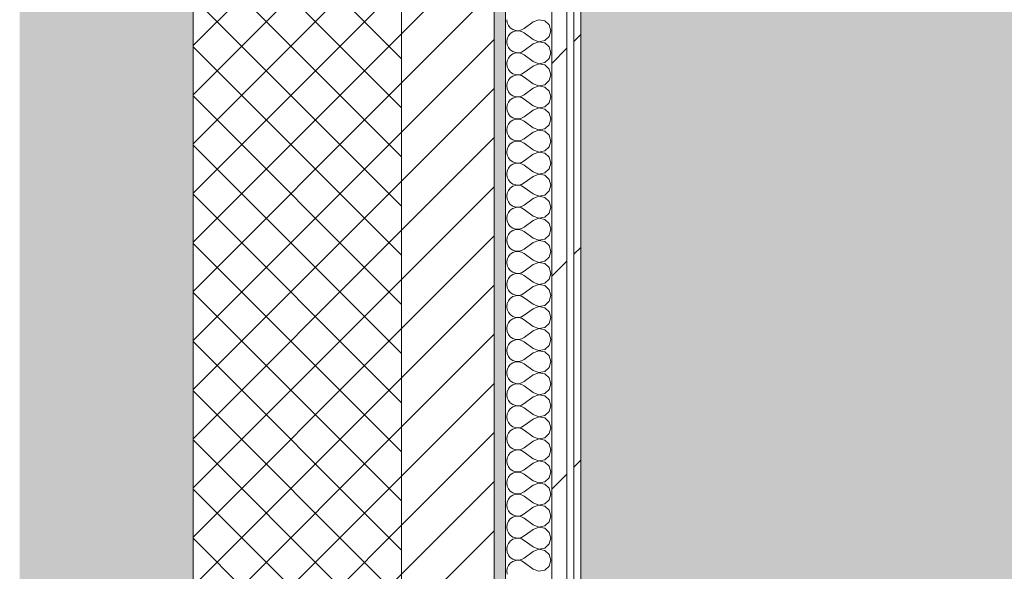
# Model space of a CAD drawing. Header units: millimetres. Extents: x -40968 to 13979, y -19284 to 4746.
# Tile 208 of 256: x -2101 to -1250, y -8514 to -8038. Entities that reach past the tile are written whole.
import ezdxf

# ---------------------------------------------------------------- set-up
doc = ezdxf.new("R2010")
doc.units = ezdxf.units.MM
doc.header["$MEASUREMENT"] = 0
doc.linetypes.add('Wipeout_Contour', pattern=[1000, 0, -1000])
for name, color, linetype in [('12_FAÇ_Façana', 7, 'Continuous'), ('Nuevo_08_E_Envans secs', 7, 'Continuous'), ('Nuevo_14_PAV_Soft Light Grey 0554', 7, 'Continuous')]:
    doc.layers.add(name, color=color, linetype=linetype)
for name, color, linetype, lineweight, true_color in [('12_FAÇ_Façana_Pluma_Nº__102', 7, 'Continuous', 5, 0xcccccc), ('12_FAÇ_Façana_Pluma_Nº__174', 7, 'Continuous', 13, 0xe4ad2c), ('12_FAÇ_Façana_Pluma_Nº__176', 7, 'Continuous', 15, 0x93a0c6), ('Nuevo_08_E_Envans secs_Pluma_Nº__102', 7, 'Continuous', 5, 0xcccccc), ('Nuevo_08_E_Envans secs_Pluma_Nº__171', 171, 'Continuous', 13, 0xaaaaff), ('Nuevo_08_E_Envans secs_Pluma_Nº__177', 7, 'Continuous', 15, 0xf7e046), ('Nuevo_14_PAV_Soft Light Grey 0554_Pluma_Nº__245', 7, 'Continuous', 13, 0xe8e8e8)]:
    doc.layers.add(name, color=color, linetype=linetype, lineweight=lineweight, true_color=true_color)
for name, color, linetype, lineweight in [('12_FAÇ_Façana_Pluma_Nº__2', 8, 'Continuous', 5), ('12_FAÇ_Façana_Pluma_Nº__7', 7, 'Continuous', 5), ('Nuevo_08_E_Envans secs_Pluma_Nº__1', 7, 'Continuous', 5)]:
    doc.layers.add(name, color=color, linetype=linetype, lineweight=lineweight)
pattern_1 = [(45, (0, 0), (-183.848, 183.848), [195, -65]), (45, (7e-14, 183.85), (-183.848, 183.848), [195, -65])]

# ---------------------------------------------------------------- blocks, each defined once
blk = doc.blocks.new('Forjado_1_1', base_point=(-23046.79, -1194.06))
at = {"layer": 'Nuevo_14_PAV_Soft Light Grey 0554_Pluma_Nº__245', "linetype": 'Continuous', "lineweight": 0, "true_color": 0xe8e8e8}
h = blk.add_hatch(color=254, dxfattribs=at)
h.paths.add_polyline_path([(-23046.79, -1194.06), (-1631.11, -1193.63), (-1631.11, -6938.97), (-1556.11, -6938.97), (-1556.11, -7503.98), (-1616.26, -7503.98), (-1616.05, -11935.98), (-1564.89, -11935.98), (-1564.89, -12491.98), (-2024.11, -12491.98), (-2024.11, -12338.98), (-6997.39, -12338.98), (-6997.39, -12391.98), (-3637.68, -12391.98), (-3638.94, -13690.72), (-3644.87, -17130.96), (428.17, -17130.98), (428.89, -16788.98), (778.89, -16788.98), (778.35, -17142.97), (2622.91, -17145.82), (2623.01, -17079.79), (3389.91, -17080.98), (3389.61, -17276.98), (5489.84, -17280.21), (5489.84, -17141.49), (5763.89, -17141.49), (5763.89, -16738.98), (6378.89, -16738.98), (6378.89, -12488.98), (5778.89, -12488.98), (5779.74, -11938.87), (6782.11, -11938.85), (6782.11, -9207.42), (6082.11, -9207.42), (6016.11, -7504.98), (6016.11, -9073.42), (2073.42, -9073.42), (2073.42, -5267.32), (5998.89, -5267.32), (5998.89, -1708.98), (5884.89, -967.98), (7332.11, -967.98), (7332.11, 1999.55), (-28277.4, 1999.55), (-23028.39, 1969.01)])
h.paths.add_polyline_path([(492.89, -5267.32), (1951.42, -5267.32), (1951.42, -9073.42), (492.89, -9073.42)], flags=0)
at = {"layer": 'Nuevo_14_PAV_Soft Light Grey 0554_Pluma_Nº__245', "color": 254, "linetype": 'Continuous', "lineweight": 13, "true_color": 0xe8e8e8, "flags": 128}
blk.add_lwpolyline([(428.17, -17130.98), (-3644.87, -17130.96), (-3638.94, -13690.72), (-3637.68, -12391.98), (-6997.39, -12391.98), (-6997.39, -12338.98), (-2024.11, -12338.98), (-2024.11, -12491.98), (-1564.89, -12491.98), (-1564.89, -11935.98), (-1616.05, -11935.98), (-1616.26, -7503.98), (-1556.11, -7503.98), (-1556.11, -6938.97), (-1631.11, -6938.97), (-1631.11, -1193.63), (-23046.79, -1194.06)], dxfattribs=at)
blk = doc.blocks.new('Muro_1_1', base_point=(-1681.11, -1193.98))
at = {"layer": '12_FAÇ_Façana_Pluma_Nº__102', "linetype": 'Continuous', "lineweight": 0, "true_color": 0xe5e5e5}
blk.add_hatch(color=254, dxfattribs=at).paths.add_polyline_path([(-2101.11, -10658.98), (-1951.11, -10658.98), (-1951.11, -7438.98), (-1971.11, -7438.98), (-1971.11, -6988.97), (-1951.11, -6988.97), (-1951.11, -1638.98), (-2101.11, -1638.98)])
at = {"layer": '12_FAÇ_Façana_Pluma_Nº__174', "linetype": 'Continuous', "lineweight": 13, "true_color": 0xe4ad2c}
h = blk.add_hatch(dxfattribs=at)
h.set_pattern_fill('SATE_Aislamiento_0001', color=42, style=0, pattern_type=2)
h.set_pattern_definition([(45, (0, 0), (-21.2132, 21.2132), []), (135, (0, 0), (21.2132, 21.2132), [])])
h.paths.add_polyline_path([(-1951.11, -7438.98), (-1951.11, -10658.98), (-1771.11, -10658.98), (-1771.11, -7438.98)])
at = {"layer": '12_FAÇ_Façana_Pluma_Nº__176', "linetype": 'Continuous', "lineweight": 0, "true_color": 0x495063}
blk.add_hatch(color=251, dxfattribs=at).paths.add_polyline_path([(-1691.11, -7438.98), (-1691.11, -10658.98), (-1681.11, -10658.98), (-1681.11, -7438.98)])
at = {"layer": '12_FAÇ_Façana_Pluma_Nº__2', "linetype": 'Continuous', "lineweight": 5}
h = blk.add_hatch(dxfattribs=at)
h.set_pattern_fill('Ceramic_0001', color=8, style=0, pattern_type=2)
h.set_pattern_definition([(45, (0, 0), (-21.2132, 21.2132), [])])
h.paths.add_polyline_path([(-1771.11, -7438.98), (-1771.11, -10658.98), (-1691.11, -10658.98), (-1691.11, -7438.98)])
at = {"layer": '12_FAÇ_Façana_Pluma_Nº__7', "color": 7, "linetype": 'Continuous', "lineweight": 5}
for p, q in [((-1951.11, -7438.98), (-1951.11, -10658.98)), ((-1771.11, -10658.98), (-1771.11, -7438.98)), ((-1691.11, -10658.98), (-1691.11, -7438.98))]:
    blk.add_line(p, q, dxfattribs=at)
at = {"layer": '12_FAÇ_Façana_Pluma_Nº__7', "color": 7, "linetype": 'Continuous', "lineweight": 5, "flags": 128}
blk.add_lwpolyline([(-1681.11, -10658.98), (-1681.11, -7438.98)], dxfattribs=at)
blk = doc.blocks.new('*X363')
at = {"layer": 'Nuevo_08_E_Envans secs_Pluma_Nº__102', "color": 254, "linetype": 'Continuous', "lineweight": 5, "true_color": 0xcccccc}
for p, q in [((-1680.16, -8038.1), (-1679.79, -8040.7)), ((-1679.79, -8040.7), (-1678.73, -8043.1)), ((-1657.3, -8040), (-1664.92, -8045.71)), ((-1652.44, -8038.13), (-1657.3, -8040)), ((-1647.33, -8039.1), (-1652.44, -8038.13)), ((-1643.48, -8042.61), (-1647.33, -8039.1)), ((-1642.06, -8047.62), (-1643.48, -8042.61)), ((-1678.73, -8043.1), (-1677.06, -8045.13)), ((-1677.06, -8050.11), (-1678.73, -8052.14)), ((-1677.06, -8045.13), (-1674.89, -8046.61)), ((-1674.89, -8048.62), (-1677.06, -8050.11)), ((-1674.89, -8046.61), (-1672.4, -8047.45)), ((-1672.4, -8047.78), (-1674.89, -8048.62)), ((-1672.4, -8047.45), (-1669.78, -8047.58)), ((-1669.78, -8047.66), (-1672.4, -8047.78)), ((-1669.78, -8047.58), (-1667.22, -8046.99)), ((-1667.22, -8048.25), (-1669.78, -8047.66)), ((-1667.22, -8046.99), (-1664.92, -8045.71)), ((-1664.92, -8049.52), (-1667.22, -8048.25)), ((-1657.3, -8055.24), (-1664.92, -8049.52)), ((-1643.48, -8052.63), (-1642.06, -8047.62)), ((-1679.79, -8054.54), (-1680.16, -8057.14)), ((-1680.16, -8057.14), (-1679.79, -8059.75)), ((-1678.73, -8052.14), (-1679.79, -8054.54)), ((-1657.3, -8059.05), (-1664.92, -8064.76)), ((-1657.3, -8055.24), (-1652.44, -8057.1)), ((-1652.44, -8057.18), (-1657.3, -8059.05)), ((-1652.44, -8057.1), (-1647.33, -8056.14)), ((-1647.33, -8058.15), (-1652.44, -8057.18)), ((-1647.33, -8056.14), (-1643.48, -8052.63)), ((-1643.48, -8061.66), (-1647.33, -8058.15)), ((-1679.79, -8059.75), (-1678.73, -8062.15)), ((-1678.73, -8062.15), (-1677.06, -8064.17)), ((-1677.06, -8064.17), (-1674.89, -8065.66)), ((-1674.89, -8067.67), (-1677.06, -8069.16)), ((-1674.89, -8065.66), (-1672.4, -8066.5)), ((-1672.4, -8066.83), (-1674.89, -8067.67)), ((-1672.4, -8066.5), (-1669.78, -8066.63)), ((-1669.78, -8066.71), (-1672.4, -8066.83)), ((-1669.78, -8066.63), (-1667.22, -8066.03)), ((-1667.22, -8067.3), (-1669.78, -8066.71)), ((-1667.22, -8066.03), (-1664.92, -8064.76)), ((-1664.92, -8068.57), (-1667.22, -8067.3)), ((-1642.06, -8066.67), (-1643.48, -8061.66)), ((-1643.48, -8071.67), (-1642.06, -8066.67)), ((-1679.79, -8073.59), (-1680.16, -8076.19)), ((-1680.16, -8076.19), (-1679.79, -8078.79)), ((-1678.73, -8071.18), (-1679.79, -8073.59)), ((-1677.06, -8069.16), (-1678.73, -8071.18)), ((-1657.3, -8074.29), (-1664.92, -8068.57)), ((-1657.3, -8074.29), (-1652.44, -8076.15)), ((-1652.44, -8076.23), (-1657.3, -8078.1)), ((-1652.44, -8076.15), (-1647.33, -8075.19)), ((-1647.33, -8077.2), (-1652.44, -8076.23)), ((-1647.33, -8075.19), (-1643.48, -8071.67)), ((-1679.79, -8078.79), (-1678.73, -8081.2)), ((-1678.73, -8081.2), (-1677.06, -8083.22)), ((-1677.06, -8083.22), (-1674.89, -8084.71)), ((-1674.89, -8084.71), (-1672.4, -8085.55)), ((-1669.78, -8085.68), (-1667.22, -8085.08)), ((-1667.22, -8085.08), (-1664.92, -8083.81)), ((-1657.3, -8078.1), (-1664.92, -8083.81)), ((-1643.48, -8080.71), (-1647.33, -8077.2)), ((-1642.06, -8085.71), (-1643.48, -8080.71)), ((-1679.79, -8092.64), (-1680.16, -8095.24)), ((-1678.73, -8090.23), (-1679.79, -8092.64)), ((-1677.06, -8088.21), (-1678.73, -8090.23)), ((-1674.89, -8086.72), (-1677.06, -8088.21)), ((-1672.4, -8085.88), (-1674.89, -8086.72)), ((-1672.4, -8085.55), (-1669.78, -8085.68)), ((-1669.78, -8085.75), (-1672.4, -8085.88)), ((-1667.22, -8086.35), (-1669.78, -8085.75)), ((-1664.92, -8087.62), (-1667.22, -8086.35)), ((-1657.3, -8093.33), (-1664.92, -8087.62)), ((-1657.3, -8093.33), (-1652.44, -8095.2)), ((-1647.33, -8094.23), (-1643.48, -8090.72)), ((-1643.48, -8090.72), (-1642.06, -8085.71)), ((-1680.16, -8095.24), (-1679.79, -8097.84)), ((-1679.79, -8097.84), (-1678.73, -8100.25)), ((-1678.73, -8100.25), (-1677.06, -8102.27)), ((-1657.3, -8097.14), (-1664.92, -8102.86)), ((-1652.44, -8095.28), (-1657.3, -8097.14)), ((-1652.44, -8095.2), (-1647.33, -8094.23)), ((-1647.33, -8096.24), (-1652.44, -8095.28)), ((-1643.48, -8099.75), (-1647.33, -8096.24)), ((-1642.06, -8104.76), (-1643.48, -8099.75)), ((-1678.73, -8109.28), (-1679.79, -8111.68)), ((-1677.06, -8107.26), (-1678.73, -8109.28)), ((-1677.06, -8102.27), (-1674.89, -8103.76)), ((-1674.89, -8105.77), (-1677.06, -8107.26)), ((-1674.89, -8103.76), (-1672.4, -8104.6)), ((-1672.4, -8104.93), (-1674.89, -8105.77)), ((-1672.4, -8104.6), (-1669.78, -8104.72)), ((-1669.78, -8104.8), (-1672.4, -8104.93)), ((-1669.78, -8104.72), (-1667.22, -8104.13)), ((-1667.22, -8105.4), (-1669.78, -8104.8)), ((-1667.22, -8104.13), (-1664.92, -8102.86)), ((-1664.92, -8106.67), (-1667.22, -8105.4)), ((-1657.3, -8112.38), (-1664.92, -8106.67)), ((-1647.33, -8113.28), (-1643.48, -8109.77)), ((-1643.48, -8109.77), (-1642.06, -8104.76)), ((-1679.79, -8111.68), (-1680.16, -8114.29)), ((-1680.16, -8114.29), (-1679.79, -8116.89)), ((-1679.79, -8116.89), (-1678.73, -8119.29)), ((-1657.3, -8116.19), (-1664.92, -8121.9)), ((-1657.3, -8112.38), (-1652.44, -8114.25)), ((-1652.44, -8114.32), (-1657.3, -8116.19)), ((-1652.44, -8114.25), (-1647.33, -8113.28)), ((-1647.33, -8115.29), (-1652.44, -8114.32)), ((-1643.48, -8118.8), (-1647.33, -8115.29)), ((-1642.06, -8123.81), (-1643.48, -8118.8)), ((-1678.73, -8119.29), (-1677.06, -8121.32)), ((-1677.06, -8126.3), (-1678.73, -8128.33)), ((-1677.06, -8121.32), (-1674.89, -8122.8)), ((-1674.89, -8124.81), (-1677.06, -8126.3)), ((-1674.89, -8122.8), (-1672.4, -8123.64)), ((-1672.4, -8123.98), (-1674.89, -8124.81)), ((-1672.4, -8123.64), (-1669.78, -8123.77)), ((-1669.78, -8123.85), (-1672.4, -8123.98)), ((-1669.78, -8123.77), (-1667.22, -8123.18)), ((-1667.22, -8124.44), (-1669.78, -8123.85)), ((-1667.22, -8123.18), (-1664.92, -8121.9)), ((-1664.92, -8125.71), (-1667.22, -8124.44)), ((-1657.3, -8131.43), (-1664.92, -8125.71)), ((-1643.48, -8128.82), (-1642.06, -8123.81)), ((-1679.79, -8130.73), (-1680.16, -8133.33)), ((-1680.16, -8133.33), (-1679.79, -8135.94)), ((-1678.73, -8128.33), (-1679.79, -8130.73)), ((-1679.79, -8135.94), (-1678.73, -8138.34)), ((-1657.3, -8135.24), (-1664.92, -8140.95)), ((-1657.3, -8131.43), (-1652.44, -8133.29)), ((-1652.44, -8133.37), (-1657.3, -8135.24)), ((-1652.44, -8133.29), (-1647.33, -8132.33)), ((-1647.33, -8134.34), (-1652.44, -8133.37)), ((-1647.33, -8132.33), (-1643.48, -8128.82)), ((-1643.48, -8137.85), (-1647.33, -8134.34)), ((-1678.73, -8138.34), (-1677.06, -8140.36)), ((-1677.06, -8140.36), (-1674.89, -8141.85)), ((-1674.89, -8143.86), (-1677.06, -8145.35)), ((-1674.89, -8141.85), (-1672.4, -8142.69)), ((-1672.4, -8143.02), (-1674.89, -8143.86)), ((-1672.4, -8142.69), (-1669.78, -8142.82)), ((-1669.78, -8142.9), (-1672.4, -8143.02)), ((-1669.78, -8142.82), (-1667.22, -8142.22)), ((-1667.22, -8143.49), (-1669.78, -8142.9)), ((-1667.22, -8142.22), (-1664.92, -8140.95)), ((-1664.92, -8144.76), (-1667.22, -8143.49)), ((-1657.3, -8150.48), (-1664.92, -8144.76)), ((-1642.06, -8142.86), (-1643.48, -8137.85)), ((-1643.48, -8147.86), (-1642.06, -8142.86)), ((-1679.79, -8149.78), (-1680.16, -8152.38)), ((-1680.16, -8152.38), (-1679.79, -8154.98)), ((-1678.73, -8147.37), (-1679.79, -8149.78)), ((-1677.06, -8145.35), (-1678.73, -8147.37)), ((-1657.3, -8150.48), (-1652.44, -8152.34)), ((-1652.44, -8152.42), (-1657.3, -8154.29)), ((-1652.44, -8152.34), (-1647.33, -8151.38)), ((-1647.33, -8153.39), (-1652.44, -8152.42)), ((-1647.33, -8151.38), (-1643.48, -8147.86)), ((-1679.79, -8154.98), (-1678.73, -8157.39)), ((-1678.73, -8157.39), (-1677.06, -8159.41)), ((-1677.06, -8159.41), (-1674.89, -8160.9)), ((-1674.89, -8160.9), (-1672.4, -8161.74)), ((-1672.4, -8161.74), (-1669.78, -8161.87)), ((-1669.78, -8161.87), (-1667.22, -8161.27)), ((-1667.22, -8161.27), (-1664.92, -8160)), ((-1657.3, -8154.29), (-1664.92, -8160)), ((-1643.48, -8156.9), (-1647.33, -8153.39)), ((-1642.06, -8161.9), (-1643.48, -8156.9)), ((-1679.79, -8168.83), (-1680.16, -8171.43)), ((-1678.73, -8166.42), (-1679.79, -8168.83)), ((-1677.06, -8164.4), (-1678.73, -8166.42)), ((-1674.89, -8162.91), (-1677.06, -8164.4)), ((-1672.4, -8162.07), (-1674.89, -8162.91)), ((-1669.78, -8161.94), (-1672.4, -8162.07)), ((-1667.22, -8162.54), (-1669.78, -8161.94)), ((-1664.92, -8163.81), (-1667.22, -8162.54)), ((-1657.3, -8169.52), (-1664.92, -8163.81)), ((-1657.3, -8169.52), (-1652.44, -8171.39)), ((-1647.33, -8170.42), (-1643.48, -8166.91)), ((-1643.48, -8166.91), (-1642.06, -8161.9)), ((-1680.16, -8171.43), (-1679.79, -8174.03)), ((-1679.79, -8174.03), (-1678.73, -8176.44)), ((-1678.73, -8176.44), (-1677.06, -8178.46)), ((-1677.06, -8178.46), (-1674.89, -8179.95)), ((-1657.3, -8173.33), (-1664.92, -8179.05)), ((-1652.44, -8171.47), (-1657.3, -8173.33)), ((-1652.44, -8171.39), (-1647.33, -8170.42)), ((-1647.33, -8172.43), (-1652.44, -8171.47)), ((-1643.48, -8175.95), (-1647.33, -8172.43)), ((-1642.06, -8180.95), (-1643.48, -8175.95)), ((-1678.73, -8185.47), (-1679.79, -8187.87)), ((-1677.06, -8183.45), (-1678.73, -8185.47)), ((-1674.89, -8181.96), (-1677.06, -8183.45)), ((-1674.89, -8179.95), (-1672.4, -8180.79)), ((-1672.4, -8181.12), (-1674.89, -8181.96)), ((-1672.4, -8180.79), (-1669.78, -8180.91)), ((-1669.78, -8180.99), (-1672.4, -8181.12)), ((-1669.78, -8180.91), (-1667.22, -8180.32)), ((-1667.22, -8181.59), (-1669.78, -8180.99)), ((-1667.22, -8180.32), (-1664.92, -8179.05)), ((-1664.92, -8182.86), (-1667.22, -8181.59)), ((-1657.3, -8188.57), (-1664.92, -8182.86)), ((-1647.33, -8189.47), (-1643.48, -8185.96)), ((-1643.48, -8185.96), (-1642.06, -8180.95)), ((-1679.79, -8187.87), (-1680.16, -8190.48)), ((-1680.16, -8190.48), (-1679.79, -8193.08)), ((-1679.79, -8193.08), (-1678.73, -8195.48)), ((-1678.73, -8195.48), (-1677.06, -8197.51)), ((-1657.3, -8192.38), (-1664.92, -8198.1)), ((-1657.3, -8188.57), (-1652.44, -8190.44)), ((-1652.44, -8190.51), (-1657.3, -8192.38)), ((-1652.44, -8190.44), (-1647.33, -8189.47)), ((-1647.33, -8191.48), (-1652.44, -8190.51)), ((-1643.48, -8194.99), (-1647.33, -8191.48)), ((-1642.06, -8200), (-1643.48, -8194.99)), ((-1677.06, -8202.49), (-1678.73, -8204.52)), ((-1677.06, -8197.51), (-1674.89, -8198.99)), ((-1674.89, -8201.01), (-1677.06, -8202.49)), ((-1674.89, -8198.99), (-1672.4, -8199.83)), ((-1672.4, -8200.17), (-1674.89, -8201.01)), ((-1672.4, -8199.83), (-1669.78, -8199.96)), ((-1669.78, -8200.04), (-1672.4, -8200.17)), ((-1669.78, -8199.96), (-1667.22, -8199.37)), ((-1667.22, -8200.63), (-1669.78, -8200.04)), ((-1667.22, -8199.37), (-1664.92, -8198.1)), ((-1664.92, -8201.9), (-1667.22, -8200.63)), ((-1657.3, -8207.62), (-1664.92, -8201.9)), ((-1643.48, -8205.01), (-1642.06, -8200)), ((-1679.79, -8206.92), (-1680.16, -8209.52)), ((-1680.16, -8209.52), (-1679.79, -8212.13)), ((-1678.73, -8204.52), (-1679.79, -8206.92)), ((-1679.79, -8212.13), (-1678.73, -8214.53)), ((-1657.3, -8211.43), (-1664.92, -8217.14)), ((-1657.3, -8207.62), (-1652.44, -8209.49)), ((-1652.44, -8209.56), (-1657.3, -8211.43)), ((-1652.44, -8209.49), (-1647.33, -8208.52)), ((-1647.33, -8210.53), (-1652.44, -8209.56)), ((-1647.33, -8208.52), (-1643.48, -8205.01)), ((-1643.48, -8214.04), (-1647.33, -8210.53)), ((-1678.73, -8214.53), (-1677.06, -8216.55)), ((-1677.06, -8216.55), (-1674.89, -8218.04)), ((-1674.89, -8220.05), (-1677.06, -8221.54)), ((-1674.89, -8218.04), (-1672.4, -8218.88)), ((-1672.4, -8219.21), (-1674.89, -8220.05)), ((-1672.4, -8218.88), (-1669.78, -8219.01)), ((-1669.78, -8219.09), (-1672.4, -8219.21)), ((-1669.78, -8219.01), (-1667.22, -8218.41)), ((-1667.22, -8219.68), (-1669.78, -8219.09)), ((-1667.22, -8218.41), (-1664.92, -8217.14)), ((-1664.92, -8220.95), (-1667.22, -8219.68)), ((-1657.3, -8226.67), (-1664.92, -8220.95)), ((-1642.06, -8219.05), (-1643.48, -8214.04)), ((-1643.48, -8224.05), (-1642.06, -8219.05)), ((-1679.79, -8225.97), (-1680.16, -8228.57)), ((-1680.16, -8228.57), (-1679.79, -8231.17)), ((-1678.73, -8223.56), (-1679.79, -8225.97)), ((-1677.06, -8221.54), (-1678.73, -8223.56)), ((-1657.3, -8226.67), (-1652.44, -8228.53)), ((-1652.44, -8228.61), (-1657.3, -8230.48)), ((-1652.44, -8228.53), (-1647.33, -8227.57)), ((-1647.33, -8229.58), (-1652.44, -8228.61)), ((-1647.33, -8227.57), (-1643.48, -8224.05)), ((-1643.48, -8233.09), (-1647.33, -8229.58)), ((-1679.79, -8231.17), (-1678.73, -8233.58)), ((-1678.73, -8233.58), (-1677.06, -8235.6)), ((-1677.06, -8235.6), (-1674.89, -8237.09)), ((-1674.89, -8237.09), (-1672.4, -8237.93)), ((-1672.4, -8238.26), (-1674.89, -8239.1)), ((-1672.4, -8237.93), (-1669.78, -8238.06)), ((-1669.78, -8238.13), (-1672.4, -8238.26)), ((-1669.78, -8238.06), (-1667.22, -8237.46)), ((-1667.22, -8238.73), (-1669.78, -8238.13)), ((-1667.22, -8237.46), (-1664.92, -8236.19)), ((-1657.3, -8230.48), (-1664.92, -8236.19)), ((-1642.06, -8238.1), (-1643.48, -8233.09)), ((-1643.48, -8243.1), (-1642.06, -8238.1)), ((-1679.79, -8245.02), (-1680.16, -8247.62)), ((-1678.73, -8242.61), (-1679.79, -8245.02)), ((-1677.06, -8240.59), (-1678.73, -8242.61)), ((-1674.89, -8239.1), (-1677.06, -8240.59)), ((-1664.92, -8240), (-1667.22, -8238.73)), ((-1657.3, -8245.71), (-1664.92, -8240)), ((-1657.3, -8245.71), (-1652.44, -8247.58)), ((-1652.44, -8247.58), (-1647.33, -8246.61)), ((-1647.33, -8246.61), (-1643.48, -8243.1)), ((-1680.16, -8247.62), (-1679.79, -8250.22)), ((-1679.79, -8250.22), (-1678.73, -8252.63)), ((-1678.73, -8252.63), (-1677.06, -8254.65)), ((-1677.06, -8254.65), (-1674.89, -8256.14)), ((-1667.22, -8256.51), (-1664.92, -8255.24)), ((-1657.3, -8249.52), (-1664.92, -8255.24)), ((-1652.44, -8247.66), (-1657.3, -8249.52)), ((-1647.33, -8248.62), (-1652.44, -8247.66)), ((-1643.48, -8252.14), (-1647.33, -8248.62)), ((-1642.06, -8257.14), (-1643.48, -8252.14)), ((-1678.73, -8261.66), (-1679.79, -8264.06)), ((-1677.06, -8259.64), (-1678.73, -8261.66)), ((-1674.89, -8258.15), (-1677.06, -8259.64)), ((-1674.89, -8256.14), (-1672.4, -8256.98)), ((-1672.4, -8257.31), (-1674.89, -8258.15)), ((-1672.4, -8256.98), (-1669.78, -8257.1)), ((-1669.78, -8257.18), (-1672.4, -8257.31)), ((-1669.78, -8257.1), (-1667.22, -8256.51)), ((-1667.22, -8257.78), (-1669.78, -8257.18)), ((-1664.92, -8259.05), (-1667.22, -8257.78)), ((-1657.3, -8264.76), (-1664.92, -8259.05)), ((-1647.33, -8265.66), (-1643.48, -8262.15)), ((-1643.48, -8262.15), (-1642.06, -8257.14)), ((-1679.79, -8264.06), (-1680.16, -8266.67)), ((-1680.16, -8266.67), (-1679.79, -8269.27)), ((-1679.79, -8269.27), (-1678.73, -8271.67)), ((-1678.73, -8271.67), (-1677.06, -8273.7)), ((-1657.3, -8268.57), (-1664.92, -8274.29)), ((-1657.3, -8264.76), (-1652.44, -8266.63)), ((-1652.44, -8266.71), (-1657.3, -8268.57)), ((-1652.44, -8266.63), (-1647.33, -8265.66)), ((-1647.33, -8267.67), (-1652.44, -8266.71)), ((-1643.48, -8271.18), (-1647.33, -8267.67)), ((-1642.06, -8276.19), (-1643.48, -8271.18)), ((-1678.73, -8280.71), (-1679.79, -8283.11)), ((-1677.06, -8278.68), (-1678.73, -8280.71)), ((-1677.06, -8273.7), (-1674.89, -8275.19)), ((-1674.89, -8277.2), (-1677.06, -8278.68)), ((-1674.89, -8275.19), (-1672.4, -8276.02)), ((-1672.4, -8276.36), (-1674.89, -8277.2)), ((-1672.4, -8276.02), (-1669.78, -8276.15)), ((-1669.78, -8276.23), (-1672.4, -8276.36)), ((-1669.78, -8276.15), (-1667.22, -8275.56)), ((-1667.22, -8276.82), (-1669.78, -8276.23)), ((-1667.22, -8275.56), (-1664.92, -8274.29)), ((-1664.92, -8278.1), (-1667.22, -8276.82)), ((-1657.3, -8283.81), (-1664.92, -8278.1)), ((-1643.48, -8281.2), (-1642.06, -8276.19)), ((-1679.79, -8283.11), (-1680.16, -8285.71)), ((-1680.16, -8285.71), (-1679.79, -8288.32)), ((-1679.79, -8288.32), (-1678.73, -8290.72)), ((-1657.3, -8287.62), (-1664.92, -8293.33)), ((-1657.3, -8283.81), (-1652.44, -8285.68)), ((-1652.44, -8285.75), (-1657.3, -8287.62)), ((-1652.44, -8285.68), (-1647.33, -8284.71)), ((-1647.33, -8286.72), (-1652.44, -8285.75)), ((-1647.33, -8284.71), (-1643.48, -8281.2)), ((-1643.48, -8290.23), (-1647.33, -8286.72)), ((-1678.73, -8290.72), (-1677.06, -8292.74)), ((-1677.06, -8297.73), (-1678.73, -8299.75)), ((-1677.06, -8292.74), (-1674.89, -8294.23)), ((-1674.89, -8296.24), (-1677.06, -8297.73)), ((-1674.89, -8294.23), (-1672.4, -8295.07)), ((-1672.4, -8295.4), (-1674.89, -8296.24)), ((-1672.4, -8295.07), (-1669.78, -8295.2)), ((-1669.78, -8295.28), (-1672.4, -8295.4)), ((-1669.78, -8295.2), (-1667.22, -8294.6)), ((-1667.22, -8295.87), (-1669.78, -8295.28)), ((-1667.22, -8294.6), (-1664.92, -8293.33)), ((-1664.92, -8297.14), (-1667.22, -8295.87)), ((-1657.3, -8302.86), (-1664.92, -8297.14)), ((-1642.06, -8295.24), (-1643.48, -8290.23)), ((-1643.48, -8300.25), (-1642.06, -8295.24)), ((-1679.79, -8302.16), (-1680.16, -8304.76)), ((-1680.16, -8304.76), (-1679.79, -8307.36)), ((-1678.73, -8299.75), (-1679.79, -8302.16)), ((-1657.3, -8302.86), (-1652.44, -8304.72)), ((-1652.44, -8304.8), (-1657.3, -8306.67)), ((-1652.44, -8304.72), (-1647.33, -8303.76)), ((-1647.33, -8305.77), (-1652.44, -8304.8)), ((-1647.33, -8303.76), (-1643.48, -8300.25)), ((-1643.48, -8309.28), (-1647.33, -8305.77)), ((-1679.79, -8307.36), (-1678.73, -8309.77)), ((-1678.73, -8309.77), (-1677.06, -8311.79)), ((-1677.06, -8311.79), (-1674.89, -8313.28)), ((-1674.89, -8313.28), (-1672.4, -8314.12)), ((-1672.4, -8314.45), (-1674.89, -8315.29)), ((-1672.4, -8314.12), (-1669.78, -8314.25)), ((-1669.78, -8314.32), (-1672.4, -8314.45)), ((-1669.78, -8314.25), (-1667.22, -8313.65)), ((-1667.22, -8314.92), (-1669.78, -8314.32)), ((-1667.22, -8313.65), (-1664.92, -8312.38)), ((-1664.92, -8316.19), (-1667.22, -8314.92)), ((-1657.3, -8306.67), (-1664.92, -8312.38)), ((-1642.06, -8314.29), (-1643.48, -8309.28)), ((-1643.48, -8319.29), (-1642.06, -8314.29)), ((-1679.79, -8321.21), (-1680.16, -8323.81)), ((-1678.73, -8318.8), (-1679.79, -8321.21)), ((-1677.06, -8316.78), (-1678.73, -8318.8)), ((-1674.89, -8315.29), (-1677.06, -8316.78)), ((-1657.3, -8321.9), (-1664.92, -8316.19)), ((-1657.3, -8321.9), (-1652.44, -8323.77)), ((-1652.44, -8323.77), (-1647.33, -8322.8)), ((-1647.33, -8322.8), (-1643.48, -8319.29)), ((-1680.16, -8323.81), (-1679.79, -8326.41)), ((-1679.79, -8326.41), (-1678.73, -8328.82)), ((-1678.73, -8328.82), (-1677.06, -8330.84)), ((-1677.06, -8330.84), (-1674.89, -8332.33)), ((-1667.22, -8332.7), (-1664.92, -8331.43)), ((-1657.3, -8325.71), (-1664.92, -8331.43)), ((-1652.44, -8323.85), (-1657.3, -8325.71)), ((-1647.33, -8324.81), (-1652.44, -8323.85)), ((-1643.48, -8328.33), (-1647.33, -8324.81)), ((-1642.06, -8333.33), (-1643.48, -8328.33)), ((-1679.79, -8340.25), (-1680.16, -8342.86)), ((-1678.73, -8337.85), (-1679.79, -8340.25)), ((-1677.06, -8335.83), (-1678.73, -8337.85)), ((-1674.89, -8334.34), (-1677.06, -8335.83)), ((-1674.89, -8332.33), (-1672.4, -8333.17)), ((-1672.4, -8333.5), (-1674.89, -8334.34)), ((-1672.4, -8333.17), (-1669.78, -8333.29)), ((-1669.78, -8333.37), (-1672.4, -8333.5)), ((-1669.78, -8333.29), (-1667.22, -8332.7)), ((-1667.22, -8333.97), (-1669.78, -8333.37)), ((-1664.92, -8335.24), (-1667.22, -8333.97)), ((-1657.3, -8340.95), (-1664.92, -8335.24)), ((-1647.33, -8341.85), (-1643.48, -8338.34)), ((-1643.48, -8338.34), (-1642.06, -8333.33)), ((-1680.16, -8342.86), (-1679.79, -8345.46)), ((-1679.79, -8345.46), (-1678.73, -8347.86)), ((-1678.73, -8347.86), (-1677.06, -8349.89)), ((-1657.3, -8344.76), (-1664.92, -8350.48)), ((-1657.3, -8340.95), (-1652.44, -8342.82)), ((-1652.44, -8342.9), (-1657.3, -8344.76)), ((-1652.44, -8342.82), (-1647.33, -8341.85)), ((-1647.33, -8343.86), (-1652.44, -8342.9)), ((-1643.48, -8347.37), (-1647.33, -8343.86)), ((-1642.06, -8352.38), (-1643.48, -8347.37)), ((-1678.73, -8356.9), (-1679.79, -8359.3)), ((-1677.06, -8354.87), (-1678.73, -8356.9)), ((-1677.06, -8349.89), (-1674.89, -8351.38)), ((-1674.89, -8353.39), (-1677.06, -8354.87)), ((-1674.89, -8351.38), (-1672.4, -8352.22)), ((-1672.4, -8352.55), (-1674.89, -8353.39)), ((-1672.4, -8352.22), (-1669.78, -8352.34)), ((-1669.78, -8352.42), (-1672.4, -8352.55)), ((-1669.78, -8352.34), (-1667.22, -8351.75)), ((-1667.22, -8353.01), (-1669.78, -8352.42)), ((-1667.22, -8351.75), (-1664.92, -8350.48)), ((-1664.92, -8354.29), (-1667.22, -8353.01)), ((-1657.3, -8360), (-1664.92, -8354.29)), ((-1647.33, -8360.9), (-1643.48, -8357.39)), ((-1643.48, -8357.39), (-1642.06, -8352.38)), ((-1679.79, -8359.3), (-1680.16, -8361.9)), ((-1680.16, -8361.9), (-1679.79, -8364.51)), ((-1679.79, -8364.51), (-1678.73, -8366.91)), ((-1657.3, -8363.81), (-1664.92, -8369.52)), ((-1657.3, -8360), (-1652.44, -8361.87)), ((-1652.44, -8361.94), (-1657.3, -8363.81)), ((-1652.44, -8361.87), (-1647.33, -8360.9)), ((-1647.33, -8362.91), (-1652.44, -8361.94)), ((-1643.48, -8366.42), (-1647.33, -8362.91)), ((-1678.73, -8366.91), (-1677.06, -8368.94)), ((-1677.06, -8373.92), (-1678.73, -8375.95)), ((-1677.06, -8368.94), (-1674.89, -8370.42)), ((-1674.89, -8372.43), (-1677.06, -8373.92)), ((-1674.89, -8370.42), (-1672.4, -8371.26)), ((-1672.4, -8371.59), (-1674.89, -8372.43)), ((-1672.4, -8371.26), (-1669.78, -8371.39)), ((-1669.78, -8371.47), (-1672.4, -8371.59)), ((-1669.78, -8371.39), (-1667.22, -8370.8)), ((-1667.22, -8372.06), (-1669.78, -8371.47)), ((-1667.22, -8370.8), (-1664.92, -8369.52)), ((-1664.92, -8373.33), (-1667.22, -8372.06)), ((-1657.3, -8379.05), (-1664.92, -8373.33)), ((-1642.06, -8371.43), (-1643.48, -8366.42)), ((-1643.48, -8376.44), (-1642.06, -8371.43)), ((-1679.79, -8378.35), (-1680.16, -8380.95)), ((-1680.16, -8380.95), (-1679.79, -8383.55)), ((-1678.73, -8375.95), (-1679.79, -8378.35)), ((-1657.3, -8382.86), (-1664.92, -8388.57)), ((-1657.3, -8379.05), (-1652.44, -8380.91)), ((-1652.44, -8380.99), (-1657.3, -8382.86)), ((-1652.44, -8380.91), (-1647.33, -8379.95)), ((-1647.33, -8381.96), (-1652.44, -8380.99)), ((-1647.33, -8379.95), (-1643.48, -8376.44)), ((-1643.48, -8385.47), (-1647.33, -8381.96)), ((-1679.79, -8383.55), (-1678.73, -8385.96)), ((-1678.73, -8385.96), (-1677.06, -8387.98)), ((-1677.06, -8387.98), (-1674.89, -8389.47)), ((-1674.89, -8391.48), (-1677.06, -8392.97)), ((-1674.89, -8389.47), (-1672.4, -8390.31)), ((-1672.4, -8390.64), (-1674.89, -8391.48)), ((-1672.4, -8390.31), (-1669.78, -8390.44)), ((-1669.78, -8390.51), (-1672.4, -8390.64)), ((-1669.78, -8390.44), (-1667.22, -8389.84)), ((-1667.22, -8391.11), (-1669.78, -8390.51)), ((-1667.22, -8389.84), (-1664.92, -8388.57)), ((-1664.92, -8392.38), (-1667.22, -8391.11)), ((-1642.06, -8390.48), (-1643.48, -8385.47)), ((-1643.48, -8395.48), (-1642.06, -8390.48)), ((-1679.79, -8397.4), (-1680.16, -8400)), ((-1680.16, -8400), (-1679.79, -8402.6)), ((-1678.73, -8394.99), (-1679.79, -8397.4)), ((-1677.06, -8392.97), (-1678.73, -8394.99)), ((-1657.3, -8398.1), (-1664.92, -8392.38)), ((-1657.3, -8398.1), (-1652.44, -8399.96)), ((-1652.44, -8400.04), (-1657.3, -8401.9)), ((-1652.44, -8399.96), (-1647.33, -8398.99)), ((-1647.33, -8401.01), (-1652.44, -8400.04)), ((-1647.33, -8398.99), (-1643.48, -8395.48)), ((-1679.79, -8402.6), (-1678.73, -8405.01)), ((-1678.73, -8405.01), (-1677.06, -8407.03)), ((-1677.06, -8407.03), (-1674.89, -8408.52)), ((-1674.89, -8408.52), (-1672.4, -8409.36)), ((-1667.22, -8408.89), (-1664.92, -8407.62)), ((-1657.3, -8401.9), (-1664.92, -8407.62)), ((-1643.48, -8404.52), (-1647.33, -8401.01)), ((-1642.06, -8409.52), (-1643.48, -8404.52)), ((-1679.79, -8416.45), (-1680.16, -8419.05)), ((-1678.73, -8414.04), (-1679.79, -8416.45)), ((-1677.06, -8412.02), (-1678.73, -8414.04)), ((-1674.89, -8410.53), (-1677.06, -8412.02)), ((-1672.4, -8409.69), (-1674.89, -8410.53)), ((-1672.4, -8409.36), (-1669.78, -8409.49)), ((-1669.78, -8409.56), (-1672.4, -8409.69)), ((-1669.78, -8409.49), (-1667.22, -8408.89)), ((-1667.22, -8410.16), (-1669.78, -8409.56)), ((-1664.92, -8411.43), (-1667.22, -8410.16)), ((-1657.3, -8417.14), (-1664.92, -8411.43)), ((-1647.33, -8418.04), (-1643.48, -8414.53)), ((-1643.48, -8414.53), (-1642.06, -8409.52)), ((-1680.16, -8419.05), (-1679.79, -8421.65)), ((-1679.79, -8421.65), (-1678.73, -8424.05)), ((-1678.73, -8424.05), (-1677.06, -8426.08)), ((-1657.3, -8420.95), (-1664.92, -8426.67)), ((-1657.3, -8417.14), (-1652.44, -8419.01)), ((-1652.44, -8419.09), (-1657.3, -8420.95)), ((-1652.44, -8419.01), (-1647.33, -8418.04)), ((-1647.33, -8420.05), (-1652.44, -8419.09)), ((-1643.48, -8423.56), (-1647.33, -8420.05)), ((-1642.06, -8428.57), (-1643.48, -8423.56)), ((-1678.73, -8433.09), (-1679.79, -8435.49)), ((-1677.06, -8431.06), (-1678.73, -8433.09)), ((-1677.06, -8426.08), (-1674.89, -8427.57)), ((-1674.89, -8429.58), (-1677.06, -8431.06)), ((-1674.89, -8427.57), (-1672.4, -8428.41)), ((-1672.4, -8428.74), (-1674.89, -8429.58)), ((-1672.4, -8428.41), (-1669.78, -8428.53)), ((-1669.78, -8428.61), (-1672.4, -8428.74)), ((-1669.78, -8428.53), (-1667.22, -8427.94)), ((-1667.22, -8429.2), (-1669.78, -8428.61)), ((-1667.22, -8427.94), (-1664.92, -8426.67)), ((-1664.92, -8430.48), (-1667.22, -8429.2)), ((-1657.3, -8436.19), (-1664.92, -8430.48)), ((-1647.33, -8437.09), (-1643.48, -8433.58)), ((-1643.48, -8433.58), (-1642.06, -8428.57)), ((-1679.79, -8435.49), (-1680.16, -8438.1)), ((-1680.16, -8438.1), (-1679.79, -8440.7)), ((-1679.79, -8440.7), (-1678.73, -8443.1)), ((-1657.3, -8440), (-1664.92, -8445.71)), ((-1657.3, -8436.19), (-1652.44, -8438.06)), ((-1652.44, -8438.13), (-1657.3, -8440)), ((-1652.44, -8438.06), (-1647.33, -8437.09)), ((-1647.33, -8439.1), (-1652.44, -8438.13)), ((-1643.48, -8442.61), (-1647.33, -8439.1)), ((-1642.06, -8447.62), (-1643.48, -8442.61)), ((-1678.73, -8443.1), (-1677.06, -8445.13)), ((-1677.06, -8450.11), (-1678.73, -8452.14)), ((-1677.06, -8445.13), (-1674.89, -8446.61)), ((-1674.89, -8448.62), (-1677.06, -8450.11)), ((-1674.89, -8446.61), (-1672.4, -8447.45)), ((-1672.4, -8447.78), (-1674.89, -8448.62)), ((-1672.4, -8447.45), (-1669.78, -8447.58)), ((-1669.78, -8447.66), (-1672.4, -8447.78)), ((-1669.78, -8447.58), (-1667.22, -8446.99)), ((-1667.22, -8448.25), (-1669.78, -8447.66)), ((-1667.22, -8446.99), (-1664.92, -8445.71)), ((-1664.92, -8449.52), (-1667.22, -8448.25)), ((-1657.3, -8455.24), (-1664.92, -8449.52)), ((-1643.48, -8452.63), (-1642.06, -8447.62)), ((-1679.79, -8454.54), (-1680.16, -8457.14)), ((-1680.16, -8457.14), (-1679.79, -8459.75)), ((-1678.73, -8452.14), (-1679.79, -8454.54)), ((-1657.3, -8459.05), (-1664.92, -8464.76)), ((-1657.3, -8455.24), (-1652.44, -8457.1)), ((-1652.44, -8457.18), (-1657.3, -8459.05)), ((-1652.44, -8457.1), (-1647.33, -8456.14)), ((-1647.33, -8458.15), (-1652.44, -8457.18)), ((-1647.33, -8456.14), (-1643.48, -8452.63)), ((-1643.48, -8461.66), (-1647.33, -8458.15)), ((-1679.79, -8459.75), (-1678.73, -8462.15)), ((-1678.73, -8462.15), (-1677.06, -8464.17)), ((-1677.06, -8464.17), (-1674.89, -8465.66)), ((-1674.89, -8467.67), (-1677.06, -8469.16)), ((-1674.89, -8465.66), (-1672.4, -8466.5)), ((-1672.4, -8466.83), (-1674.89, -8467.67)), ((-1672.4, -8466.5), (-1669.78, -8466.63)), ((-1669.78, -8466.71), (-1672.4, -8466.83)), ((-1669.78, -8466.63), (-1667.22, -8466.03)), ((-1667.22, -8467.3), (-1669.78, -8466.71)), ((-1667.22, -8466.03), (-1664.92, -8464.76)), ((-1664.92, -8468.57), (-1667.22, -8467.3)), ((-1642.06, -8466.67), (-1643.48, -8461.66)), ((-1643.48, -8471.67), (-1642.06, -8466.67)), ((-1679.79, -8473.59), (-1680.16, -8476.19)), ((-1680.16, -8476.19), (-1679.79, -8478.79)), ((-1678.73, -8471.18), (-1679.79, -8473.59)), ((-1677.06, -8469.16), (-1678.73, -8471.18)), ((-1657.3, -8474.29), (-1664.92, -8468.57)), ((-1657.3, -8474.29), (-1652.44, -8476.15)), ((-1652.44, -8476.23), (-1657.3, -8478.1)), ((-1652.44, -8476.15), (-1647.33, -8475.19)), ((-1647.33, -8477.2), (-1652.44, -8476.23)), ((-1647.33, -8475.19), (-1643.48, -8471.67)), ((-1679.79, -8478.79), (-1678.73, -8481.2)), ((-1678.73, -8481.2), (-1677.06, -8483.22)), ((-1677.06, -8483.22), (-1674.89, -8484.71)), ((-1674.89, -8484.71), (-1672.4, -8485.55)), ((-1669.78, -8485.68), (-1667.22, -8485.08)), ((-1667.22, -8485.08), (-1664.92, -8483.81)), ((-1657.3, -8478.1), (-1664.92, -8483.81)), ((-1643.48, -8480.71), (-1647.33, -8477.2)), ((-1642.06, -8485.71), (-1643.48, -8480.71)), ((-1679.79, -8492.64), (-1680.16, -8495.24)), ((-1678.73, -8490.23), (-1679.79, -8492.64)), ((-1677.06, -8488.21), (-1678.73, -8490.23)), ((-1674.89, -8486.72), (-1677.06, -8488.21)), ((-1672.4, -8485.88), (-1674.89, -8486.72)), ((-1672.4, -8485.55), (-1669.78, -8485.68)), ((-1669.78, -8485.75), (-1672.4, -8485.88)), ((-1667.22, -8486.35), (-1669.78, -8485.75)), ((-1664.92, -8487.62), (-1667.22, -8486.35)), ((-1657.3, -8493.33), (-1664.92, -8487.62)), ((-1657.3, -8493.33), (-1652.44, -8495.2)), ((-1647.33, -8494.23), (-1643.48, -8490.72)), ((-1643.48, -8490.72), (-1642.06, -8485.71)), ((-1680.16, -8495.24), (-1679.79, -8497.84)), ((-1679.79, -8497.84), (-1678.73, -8500.25)), ((-1678.73, -8500.25), (-1677.06, -8502.27)), ((-1657.3, -8497.14), (-1664.92, -8502.86)), ((-1652.44, -8495.28), (-1657.3, -8497.14)), ((-1652.44, -8495.2), (-1647.33, -8494.23)), ((-1647.33, -8496.24), (-1652.44, -8495.28)), ((-1643.48, -8499.75), (-1647.33, -8496.24)), ((-1642.06, -8504.76), (-1643.48, -8499.75)), ((-1678.73, -8509.28), (-1679.79, -8511.68)), ((-1677.06, -8507.26), (-1678.73, -8509.28)), ((-1677.06, -8502.27), (-1674.89, -8503.76)), ((-1674.89, -8505.77), (-1677.06, -8507.26)), ((-1674.89, -8503.76), (-1672.4, -8504.6)), ((-1672.4, -8504.93), (-1674.89, -8505.77)), ((-1672.4, -8504.6), (-1669.78, -8504.72)), ((-1669.78, -8504.8), (-1672.4, -8504.93)), ((-1669.78, -8504.72), (-1667.22, -8504.13)), ((-1667.22, -8505.4), (-1669.78, -8504.8)), ((-1667.22, -8504.13), (-1664.92, -8502.86)), ((-1664.92, -8506.67), (-1667.22, -8505.4)), ((-1657.3, -8512.38), (-1664.92, -8506.67)), ((-1647.33, -8513.28), (-1643.48, -8509.77)), ((-1643.48, -8509.77), (-1642.06, -8504.76)), ((-1679.79, -8511.68), (-1680.16, -8514.29)), ((-1680.16, -8514.29), (-1679.79, -8516.89)), ((-1657.3, -8512.38), (-1652.44, -8514.25)), ((-1652.44, -8514.25), (-1647.33, -8513.28))]:
    blk.add_line(p, q, dxfattribs=at)
blk = doc.blocks.new('Muro_122_1', base_point=(-1616.11, -10658.98))
at = {"layer": 'Nuevo_08_E_Envans secs_Pluma_Nº__1', "color": 7, "linetype": 'Continuous', "lineweight": 5, "flags": 128}
blk.add_lwpolyline([(-1681.11, -7438.98), (-1681.11, -10658.98)], dxfattribs=at)
at = {"color": 254, "linetype": 'Wipeout_Contour', "lineweight": 0, "ltscale": 36800.017837}
blk.add_wipeout([(-1628.11, -10658.98), (-1628.11, -7438.98), (-1641.11, -7438.98), (-1641.11, -10658.98)], dxfattribs=at).dxf.layer = 'Nuevo_08_E_Envans secs'
at = {"color": 254, "linetype": 'Wipeout_Contour', "lineweight": 0, "ltscale": 36788.711064}
blk.add_wipeout([(-1616.11, -10658.98), (-1616.11, -7438.98), (-1622.11, -7438.98), (-1622.11, -10658.98)], dxfattribs=at).dxf.layer = 'Nuevo_08_E_Envans secs'
at = {"layer": 'Nuevo_08_E_Envans secs_Pluma_Nº__171', "linetype": 'Continuous', "lineweight": 13, "true_color": 0xaaaaff}
h = blk.add_hatch(dxfattribs=at)
h.set_pattern_fill('Panellat_HPL_0001', color=161, style=0, pattern_type=2)
h.set_pattern_definition(pattern_1)
h.paths.add_polyline_path([(-1616.11, -10658.98), (-1616.11, -7438.98), (-1622.11, -7438.98), (-1622.11, -10658.98)])
at = {"layer": 'Nuevo_08_E_Envans secs_Pluma_Nº__177', "linetype": 'Continuous', "lineweight": 15, "true_color": 0xf7e046}
h = blk.add_hatch(dxfattribs=at)
h.set_pattern_fill('Panellat_HPL_0001', color=53, style=0, pattern_type=2)
h.set_pattern_definition(pattern_1)
h.paths.add_polyline_path([(-1628.11, -10658.98), (-1628.11, -7438.98), (-1641.11, -7438.98), (-1641.11, -10658.98)])
at = {"layer": 'Nuevo_08_E_Envans secs_Pluma_Nº__1', "color": 7, "linetype": 'Continuous', "lineweight": 5}
for p, q in [((-1641.11, -10658.98), (-1641.11, -7438.98)), ((-1628.11, -10658.98), (-1628.11, -7438.98)), ((-1622.11, -10658.98), (-1622.11, -7438.98))]:
    blk.add_line(p, q, dxfattribs=at)
at = {"layer": 'Nuevo_08_E_Envans secs_Pluma_Nº__1', "color": 7, "linetype": 'Continuous', "lineweight": 5, "flags": 128}
blk.add_lwpolyline([(-1616.11, -10658.98), (-1616.11, -7438.98)], dxfattribs=at)
at = {"layer": 'Nuevo_08_E_Envans secs', "color": 7, "lineweight": 20}
blk.add_blockref('*X363', (0, 0), dxfattribs=at)

msp = doc.modelspace()

# ---------------------------------------------------------------- block references
at = {"layer": '12_FAÇ_Façana', "color": 7, "lineweight": 20}
msp.add_blockref('Muro_1_1', (-1681.11, -1193.98), dxfattribs=at)
at = {"layer": 'Nuevo_14_PAV_Soft Light Grey 0554', "color": 254, "linetype": 'Continuous', "lineweight": 13, "true_color": 0xe8e8e8}
msp.add_blockref('Forjado_1_1', (-23046.79, -1194.06), dxfattribs=at)

# ---------------------------------------------------------------- next in the draw order: block references
at = {"layer": 'Nuevo_08_E_Envans secs', "color": 7, "lineweight": 20}
msp.add_blockref('Muro_122_1', (-1616.11, -10658.98), dxfattribs=at)

doc.saveas('drawing.dxf')
